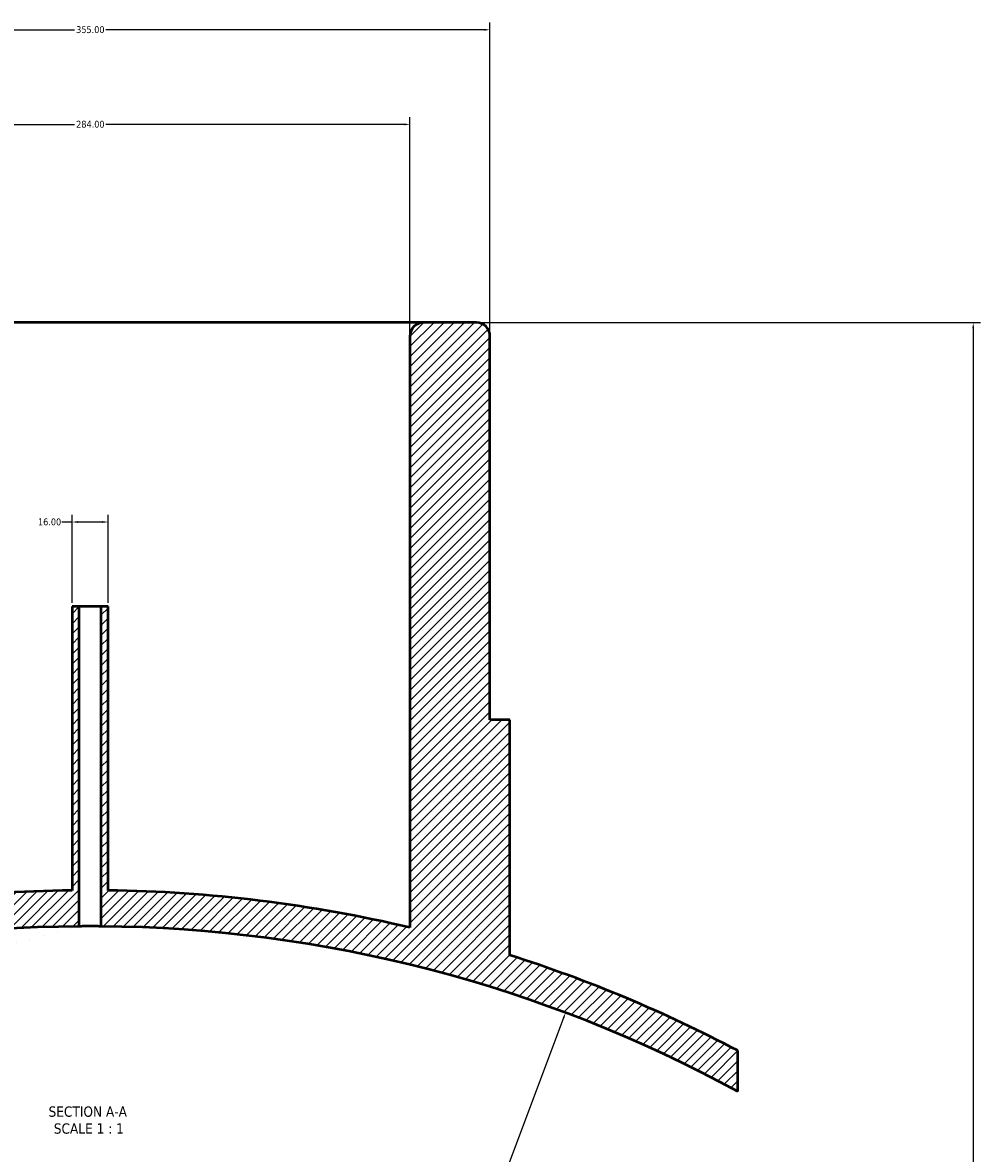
# Model space of a CAD drawing. Header units: millimetres. Extents: x -449 to 1842, y -500 to 2521.
# Tile 8 of 8: x 562 to 987, y 2019 to 2521. Entities that reach past the tile are written whole.
import ezdxf

# ---------------------------------------------------------------- set-up
doc = ezdxf.new("R2010")
doc.units = ezdxf.units.MM
for name, color, linetype, lineweight in [('Dimension (ANSI)', 7, 'Continuous', 25), ('Hatch (ANSI)', 7, 'Continuous', 18), ('Symbol (ANSI)', 7, 'Continuous', 25), ('Visible (ANSI)', 7, 'Continuous', 50)]:
    doc.layers.add(name, color=color, linetype=linetype, lineweight=lineweight)
doc.styles.add('Label Text (ANSI)', font='tahoma.ttf')
doc.styles.add('Note Text (ANSI)', font='tahoma.ttf')
doc.dimstyles.new('Default - mm (ANSI)', dxfattribs={"dimtxt": 3.048, "dimasz": 2.5, "dimexe": 3.175, "dimexo": 1.6002, "dimgap": 0.8, "dimtad": 0, "dimtoh": 1, "dimrnd": 1e-08, "dimzin": 4, "dimdsep": 46, "dimtxsty": 'Note Text (ANSI)', "dimcen": 0.09, "dimdle": 10, "dimclrd": 256, "dimclre": 256, "dimclrt": 256, "dimadec": 1, "dimazin": 1, "dimtfac": 1, "dimtofl": 0, "dimtmove": 0, "dimatfit": 3, "dimfxl": 1, "dimtolj": 1, "dimtzin": 4, "dimlwd": -1, "dimlwe": -1, "dimarcsym": 0})

# ---------------------------------------------------------------- blocks, each defined once
blk = doc.blocks.new('*D7')
at = {"layer": 'Defpoints', "color": 0, "transparency": 16777216}
for p in [(769.03, 2517.6), (414.03, 2381.6), (769.03, 2381.6)]:
    blk.add_point(p, dxfattribs=at)
at = {"layer": 'Dimension (ANSI)', "transparency": 16777216}
for p, q in [((414.03, 2383.2), (414.03, 2520.77)), ((769.03, 2383.2), (769.03, 2520.77)), ((416.53, 2517.6), (584.56, 2517.6)), ((766.53, 2517.6), (598.5, 2517.6))]:
    blk.add_line(p, q, dxfattribs=at)
for points in [[(416.53, 2518.01), (416.53, 2517.18), (414.03, 2517.6)], [(766.53, 2518.01), (766.53, 2517.18), (769.03, 2517.6)]]:
    blk.add_solid(points, dxfattribs=at)
at = {"layer": 'Dimension (ANSI)', "transparency": 16777216, "insert": (585.36, 2519.19), "char_height": 3.048, "attachment_point": 1, "style": 'Note Text (ANSI)'}
blk.add_mtext('\\A1;355.00', dxfattribs=at)
blk = doc.blocks.new('*D8')
at = {"layer": 'Defpoints', "color": 0, "transparency": 16777216}
for p in [(733.53, 2475.6), (449.53, 2381.6), (733.53, 2381.6)]:
    blk.add_point(p, dxfattribs=at)
at = {"layer": 'Dimension (ANSI)', "transparency": 16777216}
for p, q in [((449.53, 2383.2), (449.53, 2478.77)), ((452.03, 2475.6), (584.57, 2475.6)), ((731.03, 2475.6), (598.49, 2475.6)), ((733.53, 2383.2), (733.53, 2478.77))]:
    blk.add_line(p, q, dxfattribs=at)
for points in [[(452.03, 2476.01), (452.03, 2475.18), (449.53, 2475.6)], [(731.03, 2476.01), (731.03, 2475.18), (733.53, 2475.6)]]:
    blk.add_solid(points, dxfattribs=at)
at = {"layer": 'Dimension (ANSI)', "transparency": 16777216, "insert": (585.37, 2477.19), "char_height": 3.048, "attachment_point": 1, "style": 'Note Text (ANSI)'}
blk.add_mtext('\\A1;284.00', dxfattribs=at)
blk = doc.blocks.new('*D9')
at = {"layer": 'Defpoints', "color": 0, "transparency": 16777216}
for p in [(599.53, 2299.07), (583.53, 2261.6), (599.53, 2261.6)]:
    blk.add_point(p, dxfattribs=at)
at = {"layer": 'Dimension (ANSI)', "transparency": 16777216}
for p, q in [((583.53, 2263.2), (583.53, 2302.25)), ((599.53, 2263.2), (599.53, 2302.25)), ((583.53, 2299.07), (579.01, 2299.07)), ((597.03, 2299.07), (586.03, 2299.07))]:
    blk.add_line(p, q, dxfattribs=at)
for points in [[(586.03, 2299.49), (586.03, 2298.66), (583.53, 2299.07)], [(597.03, 2299.49), (597.03, 2298.66), (599.53, 2299.07)]]:
    blk.add_solid(points, dxfattribs=at)
at = {"layer": 'Dimension (ANSI)', "transparency": 16777216, "insert": (568.42, 2300.66), "char_height": 3.048, "attachment_point": 1, "style": 'Note Text (ANSI)'}
blk.add_mtext('\\A1;16.00', dxfattribs=at)
blk = doc.blocks.new('*D10')
at = {"layer": 'Defpoints', "color": 0, "transparency": 16777216}
for p in [(802.58, 2081.25), (591.53, 1519.6)]:
    blk.add_point(p, dxfattribs=at)
at = {"layer": 'Dimension (ANSI)', "transparency": 16777216}
for p, q in [((801.7, 2078.91), (772.06, 2000.02)), ((591.53, 1519.6), (770.26, 1995.25))]:
    blk.add_line(p, q, dxfattribs=at)
blk.add_solid([(801.31, 2079.06), (802.09, 2078.77), (802.58, 2081.25)], dxfattribs=at)
at = {"layer": 'Dimension (ANSI)', "transparency": 16777216, "insert": (763.74, 1999.22), "char_height": 3.048, "attachment_point": 1, "style": 'Note Text (ANSI)'}
blk.add_mtext('\\A1;R600.00', dxfattribs=at)
blk = doc.blocks.new('*D11')
at = {"layer": 'Defpoints', "color": 0, "transparency": 16777216}
for p in [(739.53, 2387.6), (591.53, 1519.6), (983.53, 1519.6)]:
    blk.add_point(p, dxfattribs=at)
at = {"layer": 'Dimension (ANSI)', "transparency": 16777216}
for p, q in [((741.13, 2387.6), (986.71, 2387.6)), ((983.53, 2385.1), (983.53, 1960.59)), ((983.53, 1522.1), (983.53, 1946.6)), ((593.13, 1519.6), (986.71, 1519.6))]:
    blk.add_line(p, q, dxfattribs=at)
for points in [[(983.11, 2385.1), (983.95, 2385.1), (983.53, 2387.6)], [(983.11, 1522.1), (983.95, 1522.1), (983.53, 1519.6)]]:
    blk.add_solid(points, dxfattribs=at)
at = {"layer": 'Dimension (ANSI)', "transparency": 16777216, "insert": (981.94, 1947.4), "char_height": 3.048, "attachment_point": 1, "rotation": 90, "style": 'Note Text (ANSI)'}
blk.add_mtext('\\A1;868.00', dxfattribs=at)

msp = doc.modelspace()

# ---------------------------------------------------------------- hatches: boundary and pattern name
at = {"layer": 'Hatch (ANSI)'}
h = msp.add_hatch(dxfattribs=at)
h.set_pattern_fill('ANSI31', color=256, scale=25.4, style=0)
h.set_pattern_definition([(45, (0, 0), (-2.245064, 2.245064), [])])
edge = h.paths.add_edge_path()
edge.add_line((599.531, 2261.598), (596.331, 2261.598))
edge.add_line((596.331, 2261.598), (596.331, 2119.579))
edge.add_ellipse((591.531, 1519.598), major_axis=(599.981, -4.8), ratio=1, start_angle=61.827381, end_angle=90, ccw=False)
edge.add_line((879.031, 2046.233), (879.031, 2064.391))
edge.add_ellipse((591.531, 1519.598), major_axis=(-544.793, 287.5), ratio=1, start_angle=270, end_angle=280.210408)
edge.add_line((777.906, 2106.727), (777.906, 2211.198))
edge.add_line((777.906, 2211.198), (769.031, 2211.198))
edge.add_line((769.031, 2211.198), (769.031, 2381.598))
edge.add_ellipse((763.031, 2381.598), major_axis=(0, 6), ratio=1, start_angle=270, end_angle=360)
edge.add_line((763.031, 2387.598), (739.531, 2387.598))
edge.add_ellipse((739.531, 2381.598), major_axis=(-6, 0), ratio=1, start_angle=270, end_angle=360)
edge.add_line((733.531, 2381.598), (733.531, 2119.008))
edge.add_ellipse((591.531, 1519.598), major_axis=(142, 599.41), ratio=1, start_angle=0, end_angle=12.583536)
edge.add_line((599.531, 2135.546), (599.531, 2261.598))
edge = h.paths.add_edge_path()
edge.add_line((586.731, 2261.598), (583.531, 2261.598))
edge.add_line((583.531, 2261.598), (583.531, 2135.546))
edge.add_ellipse((591.531, 1519.598), major_axis=(-615.948, -8), ratio=1, start_angle=270, end_angle=282.583536)
edge.add_line((449.531, 2119.008), (449.531, 2381.598))
edge.add_ellipse((443.531, 2381.598), major_axis=(0, 6), ratio=1, start_angle=270, end_angle=360)
edge.add_line((443.531, 2387.598), (420.031, 2387.598))
edge.add_ellipse((420.031, 2381.598), major_axis=(-6, 0), ratio=1, start_angle=270, end_angle=360)
edge.add_line((414.031, 2381.598), (414.031, 2211.198))
edge.add_line((414.031, 2211.198), (405.156, 2211.198))
edge.add_line((405.156, 2211.198), (405.156, 2106.727))
edge.add_ellipse((591.531, 1519.598), major_axis=(-587.129, -186.375), ratio=1, start_angle=270, end_angle=280.210408)
edge.add_line((304.031, 2064.391), (304.031, 2046.233))
edge.add_ellipse((591.531, 1519.598), major_axis=(526.634, 287.5), ratio=1, start_angle=61.827381, end_angle=90, ccw=False)
edge.add_line((586.731, 2119.579), (586.731, 2261.598))

# ---------------------------------------------------------------- linework, layer by layer
at = {"layer": 'Visible (ANSI)'}
for p, q in [((739.531, 2387.598), (443.531, 2387.598)), ((763.031, 2387.598), (739.531, 2387.598)), ((733.531, 2381.598), (733.531, 2119.008)), ((769.031, 2211.198), (769.031, 2381.598)), ((586.731, 2261.598), (583.531, 2261.598)), ((583.531, 2261.598), (583.531, 2135.546)), ((586.731, 2119.579), (586.731, 2261.598)), ((596.331, 2261.598), (586.731, 2261.598)), ((599.531, 2261.598), (596.331, 2261.598)), ((596.331, 2261.598), (596.331, 2119.579)), ((599.531, 2135.546), (599.531, 2261.598)), ((777.906, 2211.198), (769.031, 2211.198)), ((777.906, 2106.727), (777.906, 2211.198)), ((879.031, 2046.233), (879.031, 2064.391))]:
    msp.add_line(p, q, dxfattribs=at)
for centre, radius, start, end in [((739.531, 2381.598), 6, 90, 180), ((763.031, 2381.598), 6, 0, 90), ((591.531, 1519.598), 616, 90.744122, 103.327658), ((591.531, 1519.598), 616, 76.672342, 89.255878), ((591.531, 1519.598), 600, 90.458371, 118.63099), ((591.531, 1519.598), 600, 61.36901, 89.541629), ((591.531, 1519.598), 616, 62.178355, 72.388764)]:
    msp.add_arc(centre, radius, start, end, dxfattribs=at)
msp.add_open_spline([(596.331, 2119.579), (596.331, 2119.579), (596.211, 2119.58), (595.721, 2119.584), (595.352, 2119.586), (594.499, 2119.591), (593.959, 2119.594), (592.777, 2119.597), (592.134, 2119.598), (590.929, 2119.598), (590.286, 2119.597), (589.103, 2119.594), (588.563, 2119.591), (587.711, 2119.586), (587.342, 2119.584), (586.852, 2119.58), (586.731, 2119.579), (586.731, 2119.579)], degree=3, knots=[0, 0, 0, 0, 0.1808104, 0.1808104, 0.3616209, 0.3616209, 0.5424313, 0.5424313, 0.7232418, 0.7232418, 0.9040522, 0.9040522, 1.0848627, 1.0848627, 1.2656731, 1.2656731, 1.4464835, 1.4464835, 1.4464835, 1.4464835], dxfattribs=at)

# ---------------------------------------------------------------- texts
at = {"layer": 'Symbol (ANSI)', "char_height": 4.572, "attachment_point": 7, "style": 'Label Text (ANSI)'}
for s, insert in [('SECTION A-A', (573.107, 2034.968)), ('SCALE 1 : 1', (575.426, 2027.455))]:
    msp.add_mtext(s, dxfattribs=dict(at, insert=insert))

# ---------------------------------------------------------------- dimensions: what is measured, and where the dimension line sits
at = {"layer": 'Dimension (ANSI)'}
for base, p1, p2, angle, override, picture, middle in [((769.031, 2517.598), (414.031, 2381.598), (769.031, 2381.598), 180, {"dimgap": 0.8, "dimtoh": 0, "dimdec": 2, "dimtol": 0, "dimlim": 0, "dimtp": 0, "dimtm": 0, "dimtdec": 2, "dimatfit": 1}, '*D7', (591.531, 2517.598)), ((983.531, 1519.598), (739.531, 2387.598), (591.531, 1519.598), 270, {"dimgap": 0.8, "dimtoh": 0, "dimdec": 2, "dimtol": 0, "dimlim": 0, "dimtp": 0, "dimtm": 0, "dimtdec": 2, "dimatfit": 1}, '*D11', (983.531, 1953.598)), ((599.531, 2299.072), (583.531, 2261.598), (599.531, 2261.598), 180, {"dimgap": 0.8, "dimtoh": 0, "dimdec": 2, "dimtol": 0, "dimlim": 0, "dimtp": 0, "dimtm": 0, "dimtdec": 2, "dimatfit": 2}, '*D9', (573.317, 2299.072))]:
    dim = msp.add_linear_dim(base=base, p1=p1, p2=p2, angle=angle, dimstyle='Default - mm (ANSI)', override=override, dxfattribs=at)
    dim.commit()
    dim.dimension.update_dxf_attribs({"geometry": picture, "text_midpoint": middle, "dimtype": 160})
dim = msp.add_linear_dim(base=(733.531, 2475.598), p1=(449.531, 2381.598), p2=(733.531, 2381.598), dimstyle='Default - mm (ANSI)', override={"dimgap": 0.8, "dimtoh": 0, "dimdec": 2, "dimtol": 0, "dimlim": 0, "dimtp": 0, "dimtm": 0, "dimtdec": 2, "dimatfit": 1}, dxfattribs=at)
dim.commit()
dim.dimension.update_dxf_attribs({"geometry": '*D8', "text_midpoint": (591.531, 2475.598), "dimtype": 160})
dim = msp.add_radius_dim(center=(591.531, 1519.598), mpoint=(802.58, 2081.255), dimstyle='Default - mm (ANSI)', override={"dimgap": 0.8, "dimtih": 1, "dimdec": 2, "dimlfac": 1, "dimcen": 0, "dimdle": 0, "dimtol": 0, "dimlim": 0, "dimtp": 0, "dimtm": 0, "dimtdec": 2, "dimtmove": 2}, dxfattribs=at)
dim.commit()
dim.dimension.update_dxf_attribs({"geometry": '*D10', "text_midpoint": (771.16, 1997.638), "dimtype": 164})

doc.saveas('drawing.dxf')
